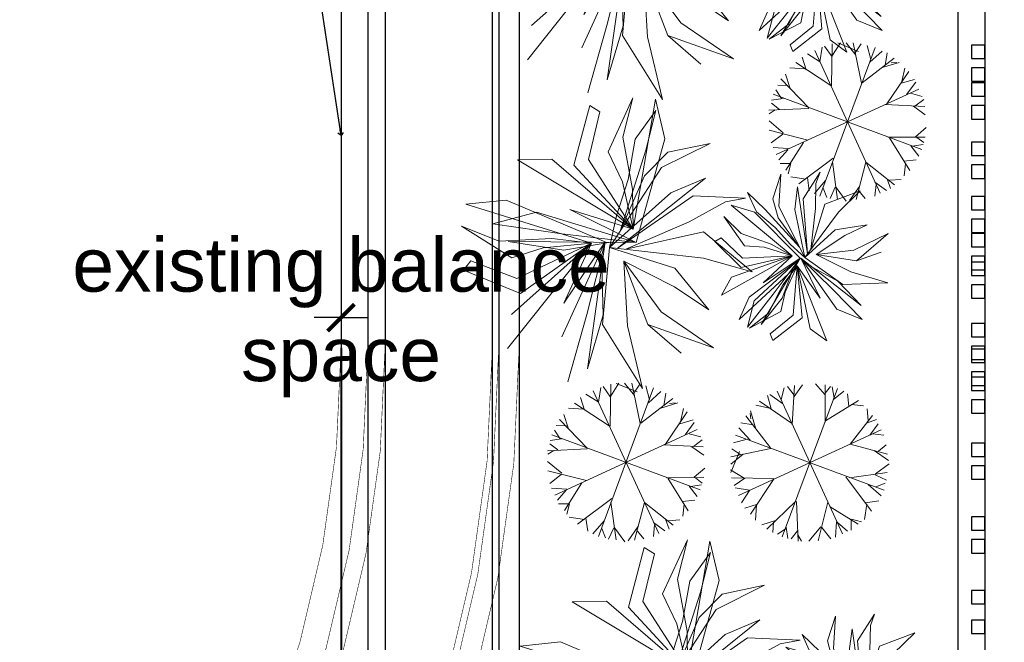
# Model space of a CAD drawing. Header units: millimetres. Extents: x 0 to 3025797, y 0 to 2968463.
# Tile 20 of 26: x 142206 to 144041, y 453938 to 455098. Entities that reach past the tile are written whole.
import ezdxf
from ezdxf import colors
from ezdxf.entities.mleader import LeaderData, LeaderLine
from ezdxf.enums import TextEntityAlignment as Align
from ezdxf.math import Vec2, Vec3

# ---------------------------------------------------------------- set-up
doc = ezdxf.new("R2010")
doc.units = ezdxf.units.MM
doc.header["$PDMODE"] = 35
for name, pattern in [('BIAL-IT1I-KGD-001-IN-DWG-141 LEVEL 2 - OVERALL FIRE EXIT PLAN$0$AD01D000F11$0$HIDDEN', [0.375, 0.25, -0.125]), ('DASH', [1, 0.5, -0.5]), ('DASHED', [0.75, 0.5, -0.25])]:
    doc.linetypes.add(name, pattern=pattern)
doc.layers.get('0').update_dxf_attribs({"color": 252})
doc.layers.get('Defpoints').update_dxf_attribs({"color": 9})
for name, color, linetype in [('EXISTING FLOWER BED', 252, 'Continuous'), ('FLR-TEXT', 252, 'Continuous'), ('FURN', 252, 'Continuous'), ('partition', 252, 'Continuous'), ('TEXT', 252, 'Continuous'), ('TEXT-LEGN', 252, 'Continuous'), ('WALL', 252, 'Continuous')]:
    doc.layers.add(name, color=color, linetype=linetype)
doc.layers.add('FIX FURNITURE', color=252, linetype='Continuous', lineweight=40)
doc.layers.add('YD-PLANTS', color=252, linetype='Continuous', lineweight=9)
doc.styles.add('ARIAL', font='arial.ttf')
doc.styles.add('ROMANS', font='simplex.shx', dxfattribs={"width": 0.75})
doc.styles.get("Standard").update_dxf_attribs({"font": 'arial.ttf'})
doc.dimstyles.new('DIM 20', dxfattribs={"dimtxt": 40, "dimasz": 10, "dimexe": 15, "dimexo": 0, "dimgap": 0.09, "dimtad": 0, "dimdec": 0, "dimzin": 0, "dimdsep": 46, "dimtxsty": 'ROMANS', "dimblk": 'OPEN90', "dimcen": 0.09, "dimclrd": 8, "dimclre": 8, "dimclrt": 7, "dimadec": 0, "dimazin": 0, "dimtfac": 1, "dimtdec": 0, "dimtofl": 0, "dimtmove": 0, "dimatfit": 3, "dimldrblk": 'OPEN90', "dimfxl": 150, "dimtolj": 1, "dimtzin": 0, "dimlwd": -1, "dimarcsym": 0})
doc.dimstyles.new('DIM 50', dxfattribs={"dimtxt": 100, "dimasz": 50, "dimexe": 20, "dimexo": 30, "dimgap": 20, "dimtad": 1, "dimdec": 0, "dimzin": 0, "dimdsep": 46, "dimtxsty": 'ARIAL', "dimblk": 'ARCHTICK', "dimcen": 0, "dimclrd": 8, "dimclre": 8, "dimclrt": 256, "dimadec": 0, "dimazin": 0, "dimtfac": 1, "dimtdec": 0, "dimtmove": 2, "dimatfit": 3, "dimfxl": 100, "dimtolj": 1, "dimtzin": 0, "dimlwd": -1, "dimlwe": -1, "dimarcsym": 0})

# ---------------------------------------------------------------- blocks, each defined once
blk = doc.blocks.new('_ArchTick')
at = {"color": 0, "linetype": 'ByBlock', "const_width": 0.15}
blk.add_lwpolyline([(-0.5, -0.5), (0.5, 0.5)], dxfattribs=at)
blk = doc.blocks.new('*D3430')
at = {"layer": 'Defpoints', "color": 0, "transparency": 16777216}
for p in [(142804.8671046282, 455998.6872593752), (142804.8671046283, 454798.6882343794), (142804.8671046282, 454543.0528819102)]:
    blk.add_point(p, dxfattribs=at)
at = {"layer": 'WALL', "color": 8, "linetype": 'DASHED', "transparency": 16777216}
for p, q in [((142804.8671046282, 455968.6872593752), (142804.8671046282, 454523.0528819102)), ((142804.8671046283, 454768.6882343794), (142804.8671046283, 454523.0528819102))]:
    blk.add_line(p, q, dxfattribs=at)
at = {"layer": 'WALL', "color": 8, "transparency": 16777216}
for p, q in [((142804.8671046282, 454543.0528819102), (142754.8671046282, 454543.0528819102)), ((142804.8671046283, 454543.0528819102), (142854.8671046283, 454543.0528819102))]:
    blk.add_line(p, q, dxfattribs=at)
at = {"layer": 'WALL', "color": 8, "transparency": 16777216, "xscale": 50, "yscale": 50, "zscale": 50, "rotation": 180}
blk.add_blockref('_ArchTick', (142804.8671046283, 454543.0528819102), dxfattribs=at)
at = {"layer": 'WALL', "color": 8, "transparency": 16777216, "xscale": 50, "yscale": 50, "zscale": 50}
blk.add_blockref('_ArchTick', (142804.8671046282, 454543.0528819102), dxfattribs=at)
at = {"layer": 'WALL', "transparency": 16777216, "insert": (142804.8671046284, 454543.0528819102), "char_height": 100, "attachment_point": 5, "style": 'ARIAL'}
blk.add_mtext('\\A1;existing balance\\Pspace', dxfattribs=at)
blk = doc.blocks.new('d')
at = {"color": 0, "lineweight": 0}
for p, q in [((-44292.46833898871, -9116.479062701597, -311.1241693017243), (-44280.24434144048, -9246.064545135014, -311.1241693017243)), ((-44165.35143663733, -9133.253126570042, -311.1241693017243), (-44240.12054666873, -9373.112610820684, -311.1241693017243)), ((-44314.13268855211, -9239.197683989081, -311.1241693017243), (-44426.403686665, -9155.144435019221, -311.1241693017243)), ((-44426.403686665, -9155.144435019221, -311.1241693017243), (-44358.17311570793, -9253.638674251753, -311.1241693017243)), ((-44263.1564101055, -9384.392460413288, -311.1241693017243), (-44317.63035980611, -9151.754549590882, -311.1241693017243)), ((-44317.63035980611, -9151.754549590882, -311.1241693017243), (-44308.54909142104, -9256.601908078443, -311.1241693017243)), ((-44263.15641014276, -9384.39246055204, -311.1241693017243), (-44251.72035762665, -9190.67071914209, -311.1241693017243)), ((-44240.12054666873, -9373.112610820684, -311.1241693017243), (-44149.0598162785, -9195.020824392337, -311.1241693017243)), ((-44392.7022800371, -9269.542296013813, -311.1241693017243), (-44469.81669503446, -9242.206235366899, -311.1241693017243)), ((-44469.81669503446, -9242.206235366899, -311.1241693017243), (-44392.7022800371, -9269.542296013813, -311.1241693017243)), ((-44274.43896598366, -9377.728130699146, -311.1241693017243), (-44314.13268855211, -9239.197683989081, -311.1241693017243)), ((-44280.24434144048, -9246.064545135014, -311.1241693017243), (-44263.1564101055, -9384.392460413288, -311.1241693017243)), ((-44232.61635903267, -9249.893770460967, -311.1241693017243), (-44263.15641014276, -9384.39246055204, -311.1241693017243)), ((-44150.5877630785, -9237.76773164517, -311.1241693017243), (-44240.12054666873, -9373.112610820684, -311.1241693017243)), ((-44240.12054666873, -9373.112610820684, -311.1241693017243), (-44232.61635903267, -9249.893770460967, -311.1241693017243)), ((-44035.5777435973, -9240.015424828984, -311.1241693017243), (-44150.5877630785, -9237.76773164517, -311.1241693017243)), ((-44042.32822387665, -9261.351675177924, -311.1241693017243), (-44035.5777435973, -9240.015424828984, -311.1241693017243)), ((-44358.17311570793, -9253.638674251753, -311.1241693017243), (-44308.1663161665, -9363.555312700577, -311.1241693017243)), ((-44308.54909142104, -9256.601908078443, -311.1241693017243), (-44273.97518350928, -9338.18951652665, -311.1241693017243)), ((-44240.12054666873, -9373.112610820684, -311.1241693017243), (-44134.04689784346, -9261.48188232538, -311.1241693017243)), ((-44134.04689784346, -9261.48188232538, -311.1241693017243), (-44042.32822387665, -9261.351675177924, -311.1241693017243)), ((-44392.7022800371, -9269.542296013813, -311.1241693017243), (-44522.9050238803, -9273.318380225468, -311.1241693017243)), ((-44522.9050238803, -9273.318380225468, -311.1241693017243), (-44407.05315057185, -9300.608860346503, -311.1241693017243)), ((-44308.1663161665, -9363.555312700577, -311.1241693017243), (-44392.7022800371, -9269.542296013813, -311.1241693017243)), ((-44407.05315057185, -9300.608860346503, -311.1241693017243), (-44308.1663161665, -9363.555312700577, -311.1241693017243)), ((-44111.43227224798, -9293.560636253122, -311.1241693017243), (-44159.16871278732, -9332.6168391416, -311.1241693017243)), ((-44002.73595421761, -9314.980904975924, -311.1241693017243), (-44111.43227224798, -9293.560636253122, -311.1241693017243)), ((-44317.31215315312, -9404.261257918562, -311.1241693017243), (-44093.87802041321, -9319.614952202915, -311.1241693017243)), ((-44093.87802041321, -9319.614952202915, -311.1241693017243), (-44196.61525458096, -9342.429393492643, -311.1241693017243)), ((-44168.13142841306, -9354.531975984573, -311.1241693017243), (-44078.21892153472, -9314.075077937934, -311.1241693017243)), ((-44078.21892153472, -9314.075077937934, -311.1241693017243), (-44002.73595421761, -9314.980904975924, -311.1241693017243)), ((-44620.54721590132, -9326.202525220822, -311.1241693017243), (-44656.21815739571, -9385.289176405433, -311.1241693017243)), ((-44638.93366368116, -9383.80853591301, -311.1241693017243), (-44611.48571910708, -9336.111052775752, -311.1241693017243)), ((-44611.48571910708, -9336.111052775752, -311.1241693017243), (-44620.54721590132, -9326.202525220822, -311.1241693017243)), ((-44571.74147296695, -9331.62707492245, -311.1241693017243), (-44615.48066650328, -9381.681257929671, -311.1241693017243)), ((-44548.03767650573, -9340.037749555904, -311.1241693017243), (-44612.75073028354, -9472.415239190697, -311.1241693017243)), ((-44594.85704470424, -9370.577427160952, -311.1241693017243), (-44571.74147296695, -9331.62707492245, -311.1241693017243)), ((-44567.5378747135, -9331.910105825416, -311.1241693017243), (-44590.42469504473, -9406.577701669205, -311.1241693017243)), ((-44561.92361591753, -9382.385922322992, -311.1241693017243), (-44567.5378747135, -9331.910105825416, -311.1241693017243)), ((-44550.50634738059, -9385.412884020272, -311.1241693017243), (-44548.03767650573, -9340.037749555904, -311.1241693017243)), ((-44413.78417417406, -9353.253925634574, -311.1241693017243), (-44488.68821675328, -9336.16005861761, -311.1241693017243)), ((-44488.68821675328, -9336.16005861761, -311.1241693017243), (-44401.88805393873, -9385.989660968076, -311.1241693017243)), ((-44159.16871278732, -9332.6168391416, -311.1241693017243), (-44240.12054666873, -9373.112610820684, -311.1241693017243)), ((-44055.59519234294, -9339.910575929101, -311.1241693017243), (-44182.44093403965, -9369.099292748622, -311.1241693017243)), ((-44123.77220895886, -9390.077240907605, -311.1241693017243), (-44055.59519234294, -9339.910575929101, -311.1241693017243)), ((-44612.61536773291, -9487.207432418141, -311.1241693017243), (-44589.56863857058, -9345.713759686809, -311.1241693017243)), ((-44589.56863857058, -9345.713759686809, -311.1241693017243), (-44608.53507737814, -9405.94192489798, -311.1241693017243)), ((-44308.1663161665, -9363.555312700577, -311.1241693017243), (-44413.78417417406, -9353.253925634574, -311.1241693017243)), ((-44196.61525458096, -9342.429393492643, -311.1241693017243), (-44272.93712133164, -9387.450117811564, -311.1241693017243)), ((-44240.12054666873, -9373.112610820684, -311.1241693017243), (-44168.13142841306, -9354.531975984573, -311.1241693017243)), ((-43995.12255366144, -9356.203283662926, -311.1241693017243), (-44240.12054666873, -9373.112610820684, -311.1241693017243)), ((-44062.67314461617, -9390.452676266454, -311.1241693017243), (-43995.12255366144, -9356.203283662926, -311.1241693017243)), ((-44677.97171792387, -9371.671159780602, -311.1241693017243), (-44714.95464129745, -9361.606224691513, -311.1241693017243)), ((-44714.95464129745, -9361.606224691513, -311.1241693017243), (-44612.75073028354, -9472.415239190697, -311.1241693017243)), ((-44612.75073028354, -9472.415239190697, -311.1241693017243), (-44677.97171792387, -9371.671159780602, -311.1241693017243)), ((-44600.80877588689, -9429.434405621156, -311.1241693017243), (-44594.85704470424, -9370.577427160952, -311.1241693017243)), ((-44500.87797515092, -9370.314339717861, -311.1241693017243), (-44597.25717174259, -9486.225200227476, -311.1241693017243)), ((-44505.98315629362, -9408.300872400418, -311.1241693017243), (-44500.87797515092, -9370.314339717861, -311.1241693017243)), ((-44274.43896598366, -9377.728130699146, -311.1241693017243), (-44444.87992054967, -9422.369845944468, -311.1241693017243)), ((-44401.88805393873, -9385.989660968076, -311.1241693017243), (-44274.43896598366, -9377.728130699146, -311.1241693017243)), ((-44343.88640769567, -9514.118808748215, -311.1241693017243), (-44274.43896598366, -9377.728130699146, -311.1241693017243)), ((-44182.44093403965, -9369.099292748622, -311.1241693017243), (-44317.31215315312, -9404.261257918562, -311.1241693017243)), ((-44274.43896598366, -9377.728130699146, -311.1241693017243), (-44310.95023321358, -9551.731973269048, -311.1241693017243)), ((-44264.99790555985, -9437.494421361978, -311.1241693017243), (-44274.43896598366, -9377.728130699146, -311.1241693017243)), ((-44656.21815739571, -9385.289176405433, -311.1241693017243), (-44612.75073028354, -9472.415239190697, -311.1241693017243)), ((-44612.75073028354, -9472.415239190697, -311.1241693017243), (-44638.93366368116, -9383.80853591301, -311.1241693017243)), ((-44615.48066650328, -9381.681257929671, -311.1241693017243), (-44609.50740034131, -9418.202700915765, -311.1241693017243)), ((-44613.80030748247, -9487.768979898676, -311.1241693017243), (-44550.50634738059, -9385.412884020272, -311.1241693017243)), ((-44612.61536779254, -9487.207432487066, -311.1241693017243), (-44561.92361591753, -9382.385922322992, -311.1241693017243)), ((-44427.05985850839, -9467.867680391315, -311.1241693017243), (-44304.15277034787, -9385.510739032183, -311.1241693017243)), ((-44304.15277034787, -9385.510739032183, -311.1241693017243), (-44395.57426692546, -9475.962094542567, -311.1241693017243)), ((-44288.36095032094, -9381.374562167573, -311.1241693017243), (-44394.12607617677, -9562.86289810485, -311.1241693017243)), ((-44384.82121496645, -9523.627049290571, -311.1241693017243), (-44288.36095032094, -9381.374562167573, -311.1241693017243)), ((-44317.31215329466, -9404.261257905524, -311.1241693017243), (-44123.77220895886, -9390.077240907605, -311.1241693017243)), ((-44263.15641015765, -9384.392460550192, -311.1241693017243), (-44062.67314461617, -9390.452676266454, -311.1241693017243)), ((-44590.42469504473, -9406.577701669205, -311.1241693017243), (-44612.61536773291, -9487.207432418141, -311.1241693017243)), ((-44608.53507737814, -9405.94192489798, -311.1241693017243), (-44608.03818283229, -9459.106147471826, -311.1241693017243)), ((-44597.25717174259, -9486.225200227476, -311.1241693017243), (-44505.98315629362, -9408.300872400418, -311.1241693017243)), ((-44317.31215330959, -9404.26125789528, -311.1241693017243), (-44296.90840613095, -9603.795598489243, -311.1241693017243)), ((-44179.96239932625, -9416.816632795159, -311.1241693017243), (-44317.31215329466, -9404.261257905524, -311.1241693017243)), ((-44286.77172232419, -9525.937134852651, -311.1241693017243), (-44281.87810682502, -9413.181271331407, -311.1241693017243)), ((-44281.87810682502, -9413.181271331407, -311.1241693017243), (-44271.93481186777, -9571.208841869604, -311.1241693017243)), ((-44711.03026133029, -9423.710110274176, -311.1241693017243), (-44761.8057712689, -9422.625885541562, -311.1241693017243)), ((-44761.8057712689, -9422.625885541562, -311.1241693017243), (-44690.80398014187, -9455.149754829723, -311.1241693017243)), ((-44613.80030748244, -9487.768979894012, -311.1241693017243), (-44711.03026133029, -9423.710110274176, -311.1241693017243)), ((-44612.75073028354, -9472.415239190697, -311.1241693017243), (-44674.52586159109, -9431.550296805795, -311.1241693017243)), ((-44674.52586159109, -9431.550296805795, -311.1241693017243), (-44613.80030748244, -9487.768979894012, -311.1241693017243)), ((-44609.50740034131, -9418.202700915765, -311.1241693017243), (-44612.75073028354, -9472.415239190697, -311.1241693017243)), ((-44612.75073028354, -9472.415239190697, -311.1241693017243), (-44600.80877588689, -9429.434405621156, -311.1241693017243)), ((-44564.88647742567, -9419.60501926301, -311.1241693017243), (-44612.61536779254, -9487.207432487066, -311.1241693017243)), ((-44597.25717174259, -9486.225200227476, -311.1241693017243), (-44564.88647742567, -9419.60501926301, -311.1241693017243)), ((-44516.61672941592, -9431.658845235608, -311.1241693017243), (-44597.25717174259, -9486.225200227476, -311.1241693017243)), ((-44444.87992054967, -9422.369845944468, -311.1241693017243), (-44538.50643886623, -9431.627552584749, -311.1241693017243)), ((-44538.50643886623, -9431.627552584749, -311.1241693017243), (-44427.05985850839, -9467.867680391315, -311.1241693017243)), ((-44453.34584173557, -9459.234979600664, -311.1241693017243), (-44516.61672941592, -9431.658845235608, -311.1241693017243)), ((-44303.09592644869, -9425.610377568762, -311.1241693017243), (-44179.96239932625, -9416.816632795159, -311.1241693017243)), ((-44254.05856919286, -9666.24553607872, -311.1241693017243), (-44303.09592644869, -9425.610377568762, -311.1241693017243)), ((-44303.09592644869, -9425.610377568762, -311.1241693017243), (-44275.19356844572, -9494.524320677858, -311.1241693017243)), ((-44252.2887047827, -9500.521879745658, -311.1241693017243), (-44303.09592644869, -9425.610377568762, -311.1241693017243)), ((-44303.09592644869, -9425.610377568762, -311.1241693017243), (-44178.46423128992, -9516.053614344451, -311.1241693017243)), ((-44157.13580849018, -9496.5328677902, -311.1241693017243), (-44303.09592644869, -9425.610377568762, -311.1241693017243)), ((-44303.09592644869, -9425.610377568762, -311.1241693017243), (-44114.56016778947, -9492.416131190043, -311.1241693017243)), ((-44055.47701299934, -9468.129381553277, -311.1241693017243), (-44303.09592644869, -9425.610377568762, -311.1241693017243)), ((-44613.80030754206, -9487.768979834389, -311.1241693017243), (-44751.02469684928, -9446.283101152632, -311.1241693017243)), ((-44751.02469684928, -9446.283101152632, -311.1241693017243), (-44693.82003074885, -9473.018543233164, -311.1241693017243)), ((-44597.25717174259, -9486.225200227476, -311.1241693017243), (-44512.87197881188, -9448.59764278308, -311.1241693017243)), ((-44512.87197881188, -9448.59764278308, -311.1241693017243), (-44461.97427488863, -9469.522826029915, -311.1241693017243)), ((-44260.80096063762, -9508.086275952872, -311.1241693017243), (-44264.99790555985, -9437.494421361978, -311.1241693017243)), ((-44690.80398014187, -9455.149754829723, -311.1241693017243), (-44613.80030754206, -9487.768979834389, -311.1241693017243)), ((-44461.97427488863, -9469.522826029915, -311.1241693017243), (-44453.34584173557, -9459.234979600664, -311.1241693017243)), ((-44114.56016778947, -9492.416131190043, -311.1241693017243), (-44055.47701299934, -9468.129381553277, -311.1241693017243)), ((-44704.53861001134, -9470.698598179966, -311.1241693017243), (-44781.89525876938, -9503.820345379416, -311.1241693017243)), ((-44620.64796160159, -9491.632268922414, -311.1241693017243), (-44704.53861001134, -9470.698598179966, -311.1241693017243)), ((-44693.82003074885, -9473.018543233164, -311.1241693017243), (-44641.05369344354, -9479.529696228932, -311.1241693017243)), ((-44612.61536779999, -9487.207432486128, -311.1241693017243), (-44502.81315891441, -9536.465636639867, -311.1241693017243)), ((-44543.08984689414, -9482.298444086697, -311.1241693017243), (-44597.25717174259, -9486.225200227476, -311.1241693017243)), ((-44457.50826838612, -9532.935189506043, -311.1241693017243), (-44597.25717174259, -9486.225200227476, -311.1241693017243)), ((-44597.25717174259, -9486.225200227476, -311.1241693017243), (-44553.07772909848, -9492.400892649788, -311.1241693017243)), ((-44507.67360372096, -9471.565996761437, -311.1241693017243), (-44543.08984689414, -9482.298444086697, -311.1241693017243)), ((-44452.29357246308, -9508.329979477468, -311.1241693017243), (-44507.67360372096, -9471.565996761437, -311.1241693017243)), ((-44395.57426692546, -9475.962094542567, -311.1241693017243), (-44445.12239152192, -9535.269538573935, -311.1241693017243)), ((-44781.89525876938, -9503.820345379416, -311.1241693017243), (-44710.24697949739, -9497.914972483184, -311.1241693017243)), ((-44638.13057891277, -9504.9056687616, -311.1241693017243), (-44712.34196452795, -9520.627939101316, -311.1241693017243)), ((-44710.24697949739, -9497.914972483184, -311.1241693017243), (-44638.13057891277, -9504.9056687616, -311.1241693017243)), ((-44700.5045653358, -9537.404839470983, -311.1241693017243), (-44638.13057891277, -9504.9056687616, -311.1241693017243)), ((-44638.13057891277, -9504.9056687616, -311.1241693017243), (-44675.16869406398, -9556.695901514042, -311.1241693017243)), ((-44654.58987093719, -9560.335216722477, -311.1241693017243), (-44620.64796160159, -9491.632268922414, -311.1241693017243)), ((-44620.64796160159, -9491.632268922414, -311.1241693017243), (-44648.58373228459, -9593.58850139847, -311.1241693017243)), ((-44577.95133437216, -9592.758243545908, -311.1241693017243), (-44622.9298155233, -9499.960273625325, -311.1241693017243)), ((-44622.9298155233, -9499.960273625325, -311.1241693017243), (-44560.35524764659, -9609.363945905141, -311.1241693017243)), ((-44570.61151890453, -9568.635421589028, -311.1241693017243), (-44620.64796160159, -9491.632268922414, -311.1241693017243)), ((-44620.64796160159, -9491.632268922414, -311.1241693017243), (-44541.18629296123, -9562.805232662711, -311.1241693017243)), ((-44586.7601678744, -9504.656437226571, -311.1241693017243), (-44620.64796160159, -9491.632268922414, -311.1241693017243)), ((-44547.33613090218, -9542.5032583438, -311.1241693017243), (-44604.45771159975, -9506.13370208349, -311.1241693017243)), ((-44604.45771159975, -9506.13370208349, -311.1241693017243), (-44519.36118875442, -9548.37528562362, -311.1241693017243)), ((-44548.8204807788, -9523.653197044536, -311.1241693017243), (-44586.7601678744, -9504.656437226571, -311.1241693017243)), ((-44553.07772909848, -9492.400892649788, -311.1241693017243), (-44493.94964423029, -9490.547086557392, -311.1241693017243)), ((-44493.94964423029, -9490.547086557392, -311.1241693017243), (-44452.29357246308, -9508.329979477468, -311.1241693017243)), ((-44275.19356844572, -9494.524320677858, -311.1241693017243), (-44223.24442576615, -9578.323521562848, -311.1241693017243)), ((-44207.28421542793, -9542.697117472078, -311.1241693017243), (-44252.2887047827, -9500.521879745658, -311.1241693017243)), ((-44144.21279025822, -9610.836639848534, -311.1241693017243), (-44157.13580849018, -9496.5328677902, -311.1241693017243)), ((-44712.34196452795, -9520.627939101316, -311.1241693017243), (-44749.680522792, -9552.496946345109, -311.1241693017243)), ((-44749.680522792, -9552.496946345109, -311.1241693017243), (-44712.34196452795, -9520.627939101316, -311.1241693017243)), ((-44712.34196452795, -9520.627939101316, -311.1241693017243), (-44749.44067676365, -9589.416094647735, -311.1241693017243)), ((-44619.59634542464, -9597.97827587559, -311.1241693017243), (-44625.51814100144, -9509.406797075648, -311.1241693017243)), ((-44625.51814100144, -9509.406797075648, -311.1241693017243), (-44605.94468696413, -9584.046206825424, -311.1241693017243)), ((-44505.45614323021, -9538.53137707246, -311.1241693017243), (-44548.8204807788, -9523.653197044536, -311.1241693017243)), ((-44477.61167701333, -9554.808980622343, -311.1241693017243), (-44384.82121496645, -9523.627049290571, -311.1241693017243)), ((-44394.12607617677, -9562.86289810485, -311.1241693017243), (-44343.88640769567, -9514.118808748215, -311.1241693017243)), ((-44246.13881579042, -9583.075789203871, -311.1241693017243), (-44260.80096063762, -9508.086275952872, -311.1241693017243)), ((-44178.46423128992, -9516.053614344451, -311.1241693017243), (-44166.2523784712, -9606.955774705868, -311.1241693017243)), ((-44749.44067676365, -9589.416094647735, -311.1241693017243), (-44700.5045653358, -9537.404839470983, -311.1241693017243)), ((-44525.45333676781, -9572.2641125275, -311.1241693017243), (-44547.33613090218, -9542.5032583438, -311.1241693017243)), ((-44477.2388993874, -9566.352285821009, -311.1241693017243), (-44505.45614323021, -9538.53137707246, -311.1241693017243)), ((-44502.81315891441, -9536.465636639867, -311.1241693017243), (-44457.50826838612, -9532.935189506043, -311.1241693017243)), ((-44445.12239152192, -9535.269538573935, -311.1241693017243), (-44477.61167701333, -9554.808980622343, -311.1241693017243)), ((-44311.49215347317, -9582.322939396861, -311.1241693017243), (-44286.77172232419, -9525.937134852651, -311.1241693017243)), ((-44214.19842767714, -9653.267959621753, -311.1241693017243), (-44207.28421542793, -9542.697117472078, -311.1241693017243)), ((-44675.16869406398, -9556.695901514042, -311.1241693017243), (-44706.52214067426, -9590.489023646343, -311.1241693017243)), ((-44706.52214067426, -9590.489023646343, -311.1241693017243), (-44654.58987093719, -9560.335216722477, -311.1241693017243)), ((-44519.36118875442, -9548.37528562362, -311.1241693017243), (-44477.2388993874, -9566.352285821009, -311.1241693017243)), ((-44310.95023321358, -9551.731973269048, -311.1241693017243), (-44378.8487164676, -9626.194188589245, -311.1241693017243)), ((-44560.35524764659, -9609.363945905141, -311.1241693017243), (-44570.61151890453, -9568.635421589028, -311.1241693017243)), ((-44541.18629296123, -9562.805232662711, -311.1241693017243), (-44522.86413588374, -9620.424984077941, -311.1241693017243)), ((-44522.86413588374, -9620.424984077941, -311.1241693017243), (-44525.45333676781, -9572.2641125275, -311.1241693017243)), ((-44271.93481186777, -9571.208841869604, -311.1241693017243), (-44262.78046881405, -9646.987963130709, -311.1241693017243)), ((-44223.24442576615, -9578.323521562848, -311.1241693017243), (-44214.19842767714, -9653.267959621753, -311.1241693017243)), ((-44648.58373228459, -9593.58850139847, -311.1241693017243), (-44671.86124230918, -9645.01557939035, -311.1241693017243)), ((-44671.86124230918, -9645.01557939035, -311.1241693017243), (-44619.59634542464, -9597.97827587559, -311.1241693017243)), ((-44605.94468696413, -9584.046206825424, -311.1241693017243), (-44589.99207244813, -9627.584400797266, -311.1241693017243)), ((-44589.58586619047, -9650.328161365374, -311.1241693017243), (-44577.95133437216, -9592.758243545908, -311.1241693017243)), ((-44378.8487164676, -9626.194188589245, -311.1241693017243), (-44311.49215347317, -9582.322939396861, -311.1241693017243)), ((-44262.78046881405, -9646.987963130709, -311.1241693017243), (-44246.13881579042, -9583.075789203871, -311.1241693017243)), ((-44296.90840613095, -9603.795598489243, -311.1241693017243), (-44254.05856919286, -9666.24553607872, -311.1241693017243)), ((-44166.2523784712, -9606.955774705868, -311.1241693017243), (-44144.21279025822, -9610.836639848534, -311.1241693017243)), ((-44589.99207244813, -9627.584400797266, -311.1241693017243), (-44589.58586619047, -9650.328161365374, -311.1241693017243))]:
    blk.add_line(p, q, dxfattribs=at)
blk = doc.blocks.new('A$C024C3563')
at = {"layer": 'YD-PLANTS', "lineweight": 0}
for p, q in [((1.07108794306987, 123.7263694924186), (-43.93739501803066, 244.0938658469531)), ((-33.22195771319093, 217.3485718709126), (-24.64869629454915, 245.7665861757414)), ((1.07108794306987, 212.3304108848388), (-18.21761078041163, 245.7665861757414)), ((-2.91038304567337e-11, -299.3898329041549), (-2.91038304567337e-11, 247.5486942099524)), ((1.07108794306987, 207.3168077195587), (24.64413845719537, 245.7665861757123)), ((58.93718409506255, 203.9713670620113), (39.64848537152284, 242.4211455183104)), ((-101.8034911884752, 75.24938470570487), (-142.5230645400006, 205.6440873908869)), ((-129.6654513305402, 168.8670292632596), (-116.8032803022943, 217.3485718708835)), ((-33.22195771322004, 212.3304108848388), (-76.08370695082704, 235.7348220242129)), ((1.071087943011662, 128.7445304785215), (82.51023462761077, 234.0621016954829)), ((65.3637117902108, 212.3304108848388), (106.0878429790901, 222.3621750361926)), ((138.2341548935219, 180.566955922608), (121.0876320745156, 217.3485718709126)), ((-168.2382909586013, 143.7898977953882), (-172.5272005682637, 185.5851169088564)), ((-131.8076272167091, 173.8806324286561), (-163.9539391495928, 193.9441607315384)), ((108.2300188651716, 81.93570819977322), (146.8074163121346, 202.2986467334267)), ((136.0919789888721, 170.5397495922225), (163.9539391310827, 193.9441607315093)), ((161.8072054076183, 135.4308539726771), (174.6693764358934, 182.2396762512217)), ((-189.6737233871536, 101.9946786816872), (-217.535683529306, 140.4444571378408)), ((-159.6695873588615, 132.0854133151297), (-211.1045980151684, 147.1353384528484)), ((-191.4284844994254, -217.3490538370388), (191.4284844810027, 165.5079151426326)), ((-191.4284844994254, 165.5079151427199), (191.4284844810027, -217.3490538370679)), ((168.2382909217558, 142.1171774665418), (206.8156883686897, 152.1489416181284)), ((-196.1002510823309, 101.9946786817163), (-243.2509099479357, 95.3083551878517)), ((-106.0878429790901, 80.26298787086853), (-236.8243822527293, 112.026442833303)), ((208.9578642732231, 93.63563485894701), (226.1043870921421, 123.7263694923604)), ((-217.535683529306, 21.75423893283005), (-253.9663472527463, 70.23122371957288)), ((108.2300188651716, 81.93570819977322), (241.1041762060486, 95.3083551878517)), ((193.9580751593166, 90.29475202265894), (251.8196135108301, 75.24938470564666)), ((-144.6652404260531, -25.05458334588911), (-262.5396086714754, 48.4995329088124)), ((-243.1323630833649, 44.51626443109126), (-251.6355425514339, 62.07792719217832)), ((146.8074163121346, -26.7273036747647), (262.5350508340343, 35.12688592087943)), ((226.1043870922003, 16.73607794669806), (258.2506990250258, 65.21762055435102)), ((-228.2511208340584, 28.44056242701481), (-271.1128700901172, 20.0815186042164)), ((-219.6778594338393, -25.0545833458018), (-271.1128700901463, 1.690710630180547)), ((226.1043870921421, 13.39519511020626), (268.9661363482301, 10.04975445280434)), ((273.4692635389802, -25.92056934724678), (-273.4692635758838, -25.92056934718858)), ((-230.3932967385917, -25.05458334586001), (-271.1128700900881, -53.47715547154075)), ((-142.5230645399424, -26.7273036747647), (-262.5396086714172, -101.9541402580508)), ((133.9452452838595, -28.40002400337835), (258.2506990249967, -108.6404637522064)), ((215.3889497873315, -26.7273036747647), (271.1128700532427, -46.78627415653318)), ((243.2509099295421, -25.05458334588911), (268.9661363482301, -1.650172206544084)), ((228.2465629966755, -88.58149327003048), (268.966136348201, -66.84980245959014)), ((-232.5354726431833, -83.56789010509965), (-268.9706941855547, -75.20884628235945)), ((-226.1043871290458, -78.54972911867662), (-253.9663472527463, -125.3585513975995)), ((-243.5960526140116, -152.3084602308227), (-240.916243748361, -74.59340151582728)), ((234.6776485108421, -91.92693392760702), (245.3930858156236, -143.74935937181)), ((-97.514581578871, -120.3449482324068), (-234.6776485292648, -168.826490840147)), ((-97.514581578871, -123.6903888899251), (-129.6654513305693, -264.1122979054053)), ((106.0878429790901, -132.0448748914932), (121.0876320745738, -269.1304588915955)), ((-193.9580751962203, -155.4492860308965), (-247.5398195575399, -143.7493593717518)), ((-191.8158992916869, -153.7811235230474), (-217.5356835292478, -190.5581816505)), ((1.071087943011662, -167.1537705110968), (-58.9371841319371, -292.5348700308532)), ((3.213263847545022, -167.1537705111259), (56.79500820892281, -294.2030325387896)), ((118.9454561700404, -143.74935937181), (230.3887389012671, -167.153770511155)), ((202.5267787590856, -158.7947266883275), (238.9620003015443, -155.4492860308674)), ((202.5267787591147, -160.4674470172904), (215.3889497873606, -193.8990644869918)), ((-161.811763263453, -187.2127409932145), (-211.1045980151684, -197.2445051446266)), ((-161.8117632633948, -188.88546132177), (-172.5272005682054, -237.3670039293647)), ((157.5228536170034, -185.5400206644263), (172.5226427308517, -235.6942836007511)), ((161.8072054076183, -185.5400206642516), (204.6735124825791, -202.2581083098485)), ((-118.9454561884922, -222.3216366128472), (-155.3806777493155, -250.7396509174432)), ((-121.0921899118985, -227.3352397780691), (-106.0878429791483, -277.4895027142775)), ((112.5143706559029, -220.6489162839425), (91.08349602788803, -280.8303855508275)), ((116.8032802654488, -220.6489162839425), (159.6650295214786, -247.3987680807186)), ((-41.7952191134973, -254.0850915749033), (-80.3726165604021, -284.1758262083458)), ((-46.07957092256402, -262.44413539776), (-35.36413359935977, -295.8757528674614)), ((3.21326384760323, -267.4577385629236), (-18.21761078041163, -295.8757528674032)), ((1.071087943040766, -262.4441353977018), (20.35978664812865, -297.5484731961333)), ((41.79066129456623, -260.7714150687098), (31.07522397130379, -294.2030325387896)), ((48.22174680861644, -274.1440620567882), (67.51044553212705, -289.1894293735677))]:
    blk.add_line(p, q, dxfattribs=at)
blk = doc.blocks.new('_Open90')
at = {"color": 0, "linetype": 'ByBlock', "lineweight": -2}
for p, q in [((0, 0), (-1, 0)), ((-0.5, 0.5), (0, 0)), ((0, 0), (-0.5, -0.5))]:
    blk.add_line(p, q, dxfattribs=at)
blk = doc.blocks.new('_TagSlot')
at = {"color": 0, "linetype": 'ByBlock', "lineweight": -2, "transparency": 16777216}
for p, q in [((-4, 4), (4, 4)), ((-4, -4), (4, -4))]:
    blk.add_line(p, q, dxfattribs=at)
for centre, start, end in [((-4, 0), 90, 270), ((4, 0), 270, 90)]:
    blk.add_arc(centre, 4, start, end, dxfattribs=at)
at = {"layer": 'FURN', "color": 0, "transparency": 16777216, "style": 'ARIAL'}
blk.add_attdef('M-01', text='', height=2.5, dxfattribs=at).set_placement((0, -1.5), align=Align.CENTER)
blk = doc.blocks.new('_DotSmall')
at = {"color": 0, "linetype": 'ByBlock', "const_width": 0.5}
blk.add_lwpolyline([(-0.0625, 0, 1), (0.0625, 0, 1)], format="xyb", close=True, dxfattribs=at)

msp = doc.modelspace()

# ---------------------------------------------------------------- linework, layer by layer
for p, q in [((144004.8661296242, 469844.1238958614), (144004.8661296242, 451086.6049093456)), ((144004.8913288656, 469846.5622387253), (144004.8913288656, 451044.1238958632))]:
    msp.add_line(p, q)
at = {"layer": 'EXISTING FLOWER BED', "color": 6, "linetype": 'DASH', "ltscale": 3, "const_width": 1}
for points in [[(138207.8701666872, 451086.6819894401), (138207.8701666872, 452486.6049093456), (140804.8671046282, 452486.6049093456, 0.4142135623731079), (142804.8671046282, 454486.6049093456, 0.4142135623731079)], [(138257.8701666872, 451086.6819890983), (138257.8701666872, 452436.6049093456), (140804.8671046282, 452436.6049093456, 0.4142135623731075), (142854.8671046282, 454486.6049093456, 0.4142135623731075)], [(138289.8701666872, 451086.6049093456), (138289.8701666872, 452404.6049093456), (140804.8671046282, 452404.6049093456, 0.4142135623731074), (142886.8671046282, 454486.6049093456, 0.4142135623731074)], [(138489.8701666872, 451086.6049093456), (138489.8701666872, 452204.6049093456), (140804.8671046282, 452204.6049093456, 0.4142135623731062), (143086.8671046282, 454486.6049093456, -1.000000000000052)], [(138501.8701666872, 451636.681989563), (138501.8701666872, 452192.6049093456), (140804.8671046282, 452192.6049093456, 0.4142135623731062), (143098.8671046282, 454486.6049093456, 0.4142135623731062)], [(138539.8701666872, 451086.6049093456), (138539.8701666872, 452154.6049093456), (140804.8671046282, 452154.6049093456, 0.414213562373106), (143136.8671046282, 454486.6049093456, 0.414213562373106)]]:
    msp.add_lwpolyline(points, format="xyb", dxfattribs=at)
at = {"layer": 'FIX FURNITURE', "color": 3}
msp.add_line((142804.8671046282, 454486.6049093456), (142804.8671046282, 452286.6049093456), dxfattribs=at)
at = {"layer": 'partition'}
for points in [[(144004.8661309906, 455025.883144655), (144004.8661309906, 455050.883144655), (143979.8661309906, 455050.883144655), (143979.8661309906, 455025.883144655)], [(144004.8913302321, 454983.4021311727), (144004.8913302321, 455008.4021311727), (143979.8913302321, 455008.4021311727), (143979.8913302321, 454983.4021311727)], [(144004.8661309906, 454955.4878157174), (144004.8661309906, 454980.4878157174), (143979.8661309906, 454980.4878157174), (143979.8661309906, 454955.4878157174)], [(144004.8913302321, 454913.006802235), (144004.8913302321, 454938.006802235), (143979.8913302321, 454938.006802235), (143979.8913302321, 454913.006802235)], [(144004.8661309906, 454845.0076254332), (144004.8661309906, 454870.0076254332), (143979.8661309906, 454870.0076254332), (143979.8661309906, 454845.0076254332)], [(144004.8913302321, 454802.5266119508), (144004.8913302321, 454827.5266119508), (143979.8913302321, 454827.5266119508), (143979.8913302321, 454802.5266119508)], [(144004.8661309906, 454743.9053595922), (144004.8661309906, 454768.9053595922), (143979.8661309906, 454768.9053595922), (143979.8661309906, 454743.9053595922)], [(144004.8913302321, 454701.4243461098), (144004.8913302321, 454726.4243461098), (143979.8913302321, 454726.4243461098), (143979.8913302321, 454701.4243461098)], [(144004.8661309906, 454674.8354819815), (144004.8661309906, 454699.8354819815), (143979.8661309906, 454699.8354819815), (143979.8661309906, 454674.8354819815)], [(144004.8913302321, 454632.3544684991), (144004.8913302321, 454657.3544684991), (143979.8913302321, 454657.3544684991), (143979.8913302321, 454632.3544684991)], [(144004.8661309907, 454621.5783812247), (144004.8661309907, 454646.5783812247), (143979.8661309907, 454646.5783812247), (143979.8661309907, 454621.5783812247)], [(144004.8913302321, 454579.0973677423), (144004.8913302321, 454604.0973677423), (143979.8913302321, 454604.0973677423), (143979.8913302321, 454579.0973677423)], [(144004.8661309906, 454507.4625932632), (144004.8661309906, 454532.4625932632), (143979.8661309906, 454532.4625932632), (143979.8661309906, 454507.4625932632)], [(144004.8913302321, 454464.9815797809), (144004.8913302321, 454489.9815797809), (143979.8913302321, 454489.9815797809), (143979.8913302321, 454464.9815797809)], [(144004.8661309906, 454459.4140109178), (144004.8661309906, 454484.4140109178), (143979.8661309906, 454484.4140109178), (143979.8661309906, 454459.4140109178)], [(144004.8661309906, 454407.3366007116), (144004.8661309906, 454432.3366007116), (143979.8661309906, 454432.3366007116), (143979.8661309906, 454407.3366007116)], [(144004.8913302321, 454416.9329974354), (144004.8913302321, 454441.9329974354), (143979.8913302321, 454441.9329974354), (143979.8913302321, 454416.9329974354)], [(144004.8913302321, 454364.8555872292), (144004.8913302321, 454389.8555872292), (143979.8913302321, 454389.8555872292), (143979.8913302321, 454364.8555872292)], [(144004.8661309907, 454284.3540227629), (144004.8661309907, 454309.3540227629), (143979.8661309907, 454309.3540227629), (143979.8661309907, 454284.3540227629)], [(144004.8913302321, 454241.8730092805), (144004.8913302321, 454266.8730092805), (143979.8913302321, 454266.8730092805), (143979.8913302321, 454241.8730092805)], [(144004.8661309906, 454147.0894800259), (144004.8661309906, 454172.0894800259), (143979.8661309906, 454172.0894800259), (143979.8661309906, 454147.0894800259)], [(144004.8913302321, 454104.6084665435), (144004.8913302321, 454129.6084665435), (143979.8913302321, 454129.6084665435), (143979.8913302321, 454104.6084665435)], [(144004.8661309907, 454009.6137461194), (144004.8661309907, 454034.6137461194), (143979.8661309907, 454034.6137461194), (143979.8661309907, 454009.6137461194)], [(144004.8661316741, 453954.50704546), (144004.8661316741, 453979.50704546), (143979.8661316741, 453979.50704546), (143979.8661316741, 453954.50704546)]]:
    msp.add_lwpolyline(points, close=True, dxfattribs=at)
at = {"layer": 'WALL', "color": 1, "linetype": 'DASH'}
msp.add_line((142804.8923038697, 469886.5592760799), (142804.8923038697, 452394.1238958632), dxfattribs=at)
at = {"layer": 'WALL', "color": 3}
for p, q in [((142854.8671046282, 469844.1238958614), (142854.8671046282, 454486.6049093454)), ((142886.8671046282, 469844.1238958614), (142886.8671046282, 454486.6049093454)), ((143086.8671046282, 469644.1238958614), (143086.8671046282, 454486.6049093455)), ((143098.8671046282, 469644.1238958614), (143098.8671046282, 454486.6049093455)), ((143136.8671046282, 469644.1238958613), (143136.8671046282, 454486.6049093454)), ((142854.8671046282, 454486.6049093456), (142854.8671046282, 452286.6049093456)), ((142886.8671046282, 454486.6049093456), (142886.8671046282, 452286.6049093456)), ((143086.8671046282, 454486.6049093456), (143086.8671046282, 452286.6049093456)), ((143136.8671046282, 454486.6049093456), (143136.8671046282, 452286.6049093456))]:
    msp.add_line(p, q, dxfattribs=at)
at = {"layer": 'WALL'}
for p, q in [((143098.8671046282, 469844.1238958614), (143098.8671046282, 452286.6049093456)), ((142804.8671046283, 469644.1238958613), (142804.8671046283, 452286.6049093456)), ((143954.8661296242, 469594.1238958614), (143954.8661296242, 452286.6049093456))]:
    msp.add_line(p, q, dxfattribs=at)

# ---------------------------------------------------------------- block references
at = {"layer": 'YD-PLANTS', "linetype": 'BIAL-IT1I-KGD-001-IN-DWG-141 LEVEL 2 - OVERALL FIRE EXIT PLAN$0$AD01D000F11$0$HIDDEN', "ltscale": 500, "rotation": 158.8139016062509}
for p in [(98671.52853253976, 462468.952763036, 311.1241693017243), (98634.4130972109, 461930.6466391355, 311.1241693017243), (98735.9682530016, 461107.2647127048, 311.1241693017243)]:
    msp.add_blockref('d', p, dxfattribs=at)
at = {"layer": 'YD-PLANTS', "color": 66, "linetype": 'BIAL-IT1I-KGD-001-IN-DWG-141 LEVEL 2 - OVERALL FIRE EXIT PLAN$0$AD01D000F11$0$HIDDEN', "ltscale": 500, "xscale": 0.5399999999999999, "yscale": 0.5399999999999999, "zscale": 0.5399999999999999}
for p, rotation in [((143761.9270125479, 454902.8706039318), 249.6319827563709), ((143349.1379339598, 454268.7047130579), 249.6319827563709), ((143683.4493886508, 454286.0420934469), 339.6319827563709)]:
    msp.add_blockref('A$C024C3563', p, dxfattribs=dict(at, rotation=rotation))

# ---------------------------------------------------------------- texts
at = {"layer": 'TEXT', "char_height": 134.4, "attachment_point": 1}
for s, insert, width in [('\\pi473.53427;± 0.150 FFL.', (109278.445022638, 455388.8960235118), 1986.789145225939), ('\\pi763.92993;FIRE EXIT CORRIDORS', (83139.78847837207, 454096.9765148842), 3599.416757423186)]:
    msp.add_mtext(s, dxfattribs=dict(at, insert=insert, width=width))
at = {"layer": 'TEXT-LEGN', "attachment_point": 1}
for s, insert, char_height, width, rotation in [('\\pi1732.23118;DIGITAL WALL', (126988.069462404, 463557.7773556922), 100, 4411.324572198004, 355.90575679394), ('\\pi1573.67981;WELCOME DESK', (134359.310385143, 463531.3802383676), 134.4, 4678.291131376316, 314.4583926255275), ('\\pi1573.67981;WELCOME DESK', (133606.6819250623, 456370.1084908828), 134.4, 4678.291131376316, 314.4583926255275)]:
    msp.add_mtext(s, dxfattribs=dict(at, insert=insert, char_height=char_height, width=width, rotation=rotation))

# ---------------------------------------------------------------- dimensions: what is measured, and where the dimension line sits
at = {"layer": 'WALL'}
dim = msp.add_linear_dim(base=(142804.8671046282, 454543.0528819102), p1=(142804.8671046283, 454798.6882343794), p2=(142804.8671046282, 455998.6872593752), text='existing balance\\Pspace', dimstyle='DIM 50', override={"dimpost": '\\X'}, dxfattribs=at)
dim.commit()
dim.dimension.update_dxf_attribs({"geometry": '*D3430', "text_midpoint": (142804.8671046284, 454543.0528819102), "dimtype": 160})

# ---------------------------------------------------------------- leaders
at = {"layer": 'FLR-TEXT', "linetype": 'Continuous'}
ml = msp.add_multileader_block('Standard', dxfattribs=at)
ml.set_content('_TagSlot', color=256, scale=-76.69290225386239)
ml.set_attribute('M-01', 'FL-01', width=0)
ml.set_leader_properties(color=256, linetype='ByLayer', lineweight=-1)
ml.set_arrow_properties(name='DOTSMALL')
ml.build(insert=Vec2(0, 0))
ml.multileader.update_dxf_attribs({"dogleg_length": 115.8088815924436, "arrow_head_size": 184.7843158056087})
ctx = ml.context
ctx.base_point, ctx.char_height, ctx.arrow_head_size, ctx.landing_gap_size, ctx.plane_origin, ctx.plane_x_axis, ctx.plane_y_axis = Vec3(144998.1850507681, 483914.3146714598), 200, 184.7843158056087, 4, Vec3(140290.1689033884, 482474.0733056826), Vec3(0.9999999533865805, -0.0003053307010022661, 2.610121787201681e-57), Vec3(0.0003053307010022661, 0.9999999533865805, 2.383763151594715e-59)
notes = []
notes.append((ctx, [(0, (0, 0, 0), (0, 0), (1, 0), 1, [])]))
ctx.block.insert, ctx.block.rotation, ctx.block.scale = Vec3(145611.7282401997, 483914.1273378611), 3.141287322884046, Vec3(-76.69290225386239, 76.69290225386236, 76.69290225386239)
at = {"layer": 'TEXT', "color": 3}
msp.add_leader([(142804.8671046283, 454882.4783920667), (142738.8253672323, 455316.7511766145), (142555.1621331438, 455316.7511766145)], dimstyle='DIM 20', override={"dimgap": 0.09, "dimtad": 0, "dimfxl": 100}, dxfattribs=at)
for ctx, leaders in notes:
    for number, flags, end, landing, length, lines in leaders:
        leader = LeaderData()
        leader.index, (leader.has_last_leader_line, leader.has_dogleg_vector, leader.attachment_direction) = number, flags
        leader.last_leader_point, leader.dogleg_vector, leader.dogleg_length = Vec3(end), Vec3(landing), length
        for number, points, colour, breaks in lines:
            line = LeaderLine()
            line.index, line.vertices, line.color, line.breaks = number, Vec3.list(points), colors.encode_raw_color(colour), breaks
            leader.lines.append(line)
        ctx.leaders.append(leader)

doc.saveas('drawing.dxf')
